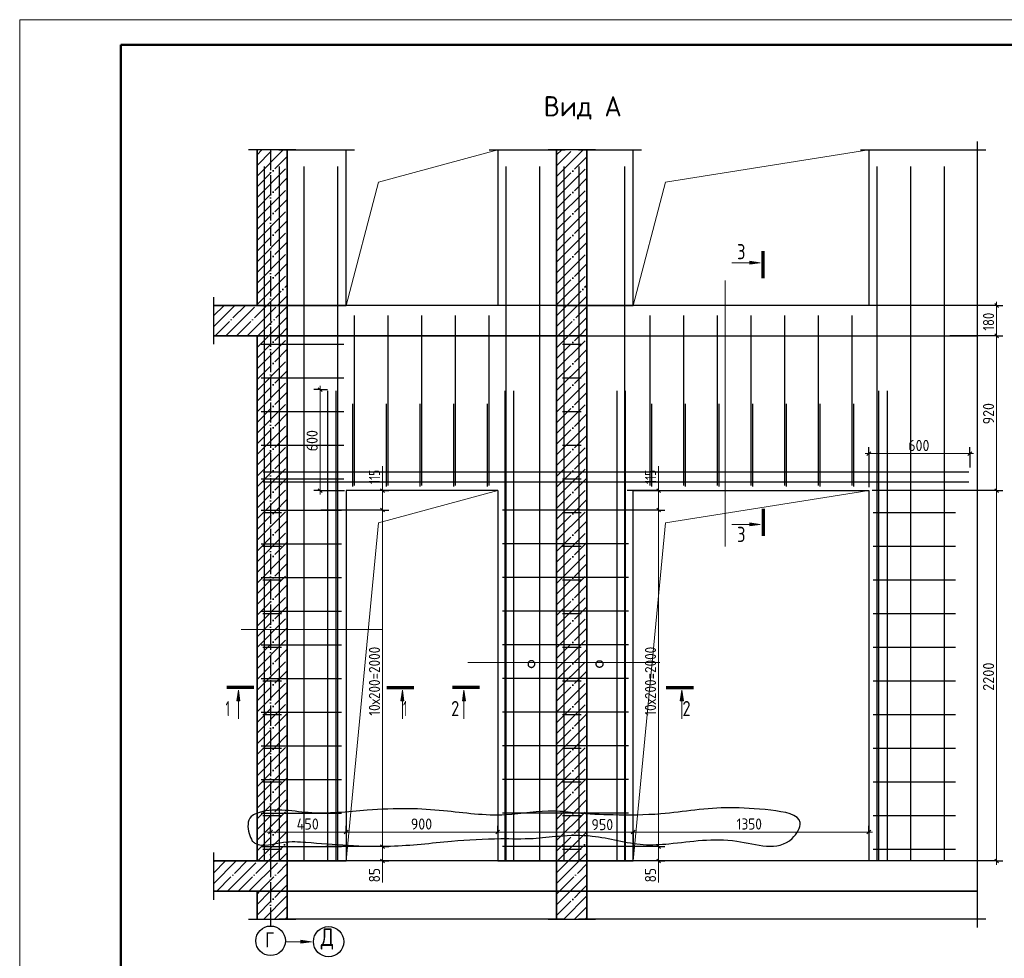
# Model space of a CAD drawing. Header units: millimetres. Extents: x -49773 to 2322955, y -3321 to 58485.
# Tile 221 of 256: x 919274 to 938772, y 38752 to 57340. Entities that reach past the tile are written whole.
import ezdxf

# ---------------------------------------------------------------- set-up
doc = ezdxf.new("R2010")
doc.units = ezdxf.units.MM
doc.linetypes.add('______11', pattern=[500, 400, -50, 0, -50])
doc.linetypes.add('______5', pattern=[1100, 800, -100, 100, -100])
for name, color, linetype, lineweight in [('Standard', 7, 'Continuous', 25), ('Арм.стержн. Арматура края', 96, 'Continuous', 35), ('Арм.стержн. вертикальными 1', 22, 'Continuous', 35), ('Арм.стержн. Доп. арматура', 180, 'Continuous', 35), ('Арм.стержн. Хомут', 240, 'Continuous', 35), ('Перекрытие_ общее', 7, 'Continuous', 35), ('Размерная линия_ общее', 7, 'Continuous', 13), ('Стена_ общее', 7, 'Continuous', 35), ('тонкая', 7, 'Continuous', 25)]:
    doc.layers.add(name, color=color, linetype=linetype, lineweight=lineweight)
doc.layers.add('Осевая линия_ общее', color=7, linetype='______5', lineweight=13, true_color=0xa0a0a0)
doc.styles.add('ISOCPEUR', font='txt')

msp = doc.modelspace()

# ---------------------------------------------------------------- hatches: boundary and pattern name
at = {"layer": 'Standard', "linetype": 'Continuous', "lineweight": 13, "transparency": 33554687}
for points in [[(933730.2, 52557.1), (933940.2, 52527.1), (933730.2, 52497.1)], [(933730.2, 47375.3), (933940.2, 47345.2), (933730.2, 47315.2)], [(923573.9, 43850.2), (923603.9, 44060.2), (923633.9, 43850.2)], [(926822.4, 43850.2), (926852.4, 44060.2), (926882.4, 43850.2)], [(928040.6, 43850.2), (928070.5, 44060.2), (928100.5, 43850.2)], [(932355.7, 43850.2), (932385.7, 44060.2), (932415.7, 43850.2)]]:
    msp.add_hatch(color=7, dxfattribs=at).paths.add_polyline_path(points, flags=16)
msp.add_hatch(color=7, dxfattribs=at).paths.add_polyline_path([(924841.2, 39051.5), (925051.2, 39081.5), (924841.2, 39111.5)])

# ---------------------------------------------------------------- linework, layer by layer
at = {"layer": 'Standard', "color": 7, "linetype": 'Continuous', "lineweight": 25, "transparency": 33554687}
for p, q in [((938237.5, 54927.4), (938237.5, 51513.1)), ((924739.8, 54760.7), (923806.4, 54760.7)), ((924406.4, 54760.7), (925906.4, 54760.7)), ((928573.1, 54760.7), (930073.1, 54760.7)), ((930673.1, 54760.7), (929739.8, 54760.7)), ((930339.8, 54760.7), (931589.8, 54760.7)), ((935923.1, 54760.7), (938404.2, 54760.7)), ((923112, 51846.4), (923112, 50913.1)), ((938237.5, 51846.4), (938237.5, 50913.1)), ((938237.5, 51246.4), (938237.5, 40513.1)), ((923112, 40846.4), (923112, 39913.1)), ((938237.5, 40846.4), (938237.5, 39913.1)), ((938237.5, 40246.4), (938237.5, 39362.3)), ((923806.4, 39529), (924739.8, 39529)), ((930073.1, 39529), (924406.4, 39529)), ((929739.8, 39529), (930673.1, 39529)), ((938404.2, 39529), (930339.8, 39529))]:
    msp.add_line(p, q, dxfattribs=at)
at = {"layer": 'Standard', "color": 253, "linetype": '______11', "lineweight": 35, "true_color": 0xababab, "transparency": 33554687}
for p, q in [((923973.1, 54454.4), (924279.4, 54760.7)), ((923973.1, 54030.2), (924573.1, 54630.2)), ((929906.4, 54448.1), (930219, 54760.7)), ((929906.4, 54023.8), (930506.4, 54623.8)), ((923973.1, 53605.9), (924573.1, 54205.9)), ((929906.4, 53599.5), (930506.4, 54199.5)), ((923973.1, 53181.6), (924573.1, 53781.6)), ((929906.4, 53175.3), (930506.4, 53775.3)), ((923973.1, 52757.4), (924573.1, 53357.4)), ((929906.4, 52751), (930506.4, 53351)), ((923973.1, 52333.1), (924573.1, 52933.1)), ((929906.4, 52326.7), (930506.4, 52926.7)), ((923973.1, 51908.9), (924573.1, 52508.9)), ((929906.4, 51902.5), (930506.4, 52502.5)), ((924168.2, 51679.7), (924573.1, 52084.6)), ((930107.9, 51679.7), (930506.4, 52078.2)), ((923973.1, 50636.1), (924416.8, 51079.7)), ((923973.1, 51060.3), (923992.5, 51079.7)), ((929906.4, 50629.7), (930356.5, 51079.7)), ((929906.4, 51054), (929932.2, 51079.7)), ((923973.1, 50211.8), (924573.1, 50811.8)), ((929906.4, 50205.4), (930506.4, 50805.4)), ((923973.1, 49787.5), (924573.1, 50387.5)), ((929906.4, 49781.2), (930506.4, 50381.2)), ((923973.1, 49363.3), (924573.1, 49963.3)), ((929906.4, 49356.9), (930506.4, 49956.9)), ((923973.1, 48939), (924573.1, 49539)), ((929906.4, 48932.6), (930506.4, 49532.6)), ((923973.1, 48514.7), (924573.1, 49114.7)), ((929906.4, 48508.4), (930506.4, 49108.4)), ((923973.1, 48090.5), (924573.1, 48690.5)), ((929906.4, 48084.1), (930506.4, 48684.1)), ((923973.1, 47666.2), (924573.1, 48266.2)), ((929906.4, 47659.8), (930506.4, 48259.8)), ((923973.1, 47241.9), (924573.1, 47841.9)), ((929906.4, 47235.6), (930506.4, 47835.6)), ((923973.1, 46817.7), (924573.1, 47417.7)), ((929906.4, 46811.3), (930506.4, 47411.3)), ((923973.1, 46393.4), (924573.1, 46993.4)), ((929906.4, 46387.1), (930506.4, 46987.1)), ((923973.1, 45969.2), (924573.1, 46569.2)), ((929906.4, 45962.8), (930506.4, 46562.8)), ((923973.1, 45544.9), (924573.1, 46144.9)), ((929906.4, 45538.5), (930506.4, 46138.5)), ((923973.1, 45120.6), (924573.1, 45720.6)), ((929906.4, 45114.3), (930506.4, 45714.3)), ((923973.1, 44696.4), (924573.1, 45296.4)), ((929906.4, 44690), (930506.4, 45290)), ((923973.1, 44272.1), (924573.1, 44872.1)), ((929906.4, 44265.7), (930506.4, 44865.7)), ((923973.1, 43847.8), (924573.1, 44447.8)), ((929906.4, 43841.5), (930506.4, 44441.5)), ((923973.1, 43423.6), (924573.1, 44023.6)), ((929906.4, 43417.2), (930506.4, 44017.2)), ((923973.1, 42999.3), (924573.1, 43599.3)), ((929906.4, 42992.9), (930506.4, 43592.9)), ((923973.1, 42575), (924573.1, 43175)), ((929906.4, 42568.7), (930506.4, 43168.7)), ((923973.1, 42150.8), (924573.1, 42750.8)), ((929906.4, 42144.4), (930506.4, 42744.4)), ((923973.1, 41726.5), (924573.1, 42326.5)), ((929906.4, 41720.2), (930506.4, 42320.1)), ((923973.1, 41302.2), (924573.1, 41902.3)), ((929906.4, 41295.9), (930506.4, 41895.9)), ((923973.1, 40878), (924573.1, 41478)), ((929906.4, 40871.6), (930506.4, 41471.6)), ((924199.1, 40679.7), (924573.1, 41053.7)), ((930138.8, 40679.7), (930506.4, 41047.4)), ((923973.1, 40029.5), (924023.4, 40079.7)), ((923973.1, 39605.2), (924447.6, 40079.7)), ((929906.4, 40023.1), (929963.1, 40079.7)), ((929906.4, 39598.8), (930387.3, 40079.7)), ((924321.2, 39529), (924573.1, 39780.9)), ((930260.9, 39529), (930506.4, 39774.6))]:
    msp.add_line(p, q, dxfattribs=at)
at = {"layer": 'Standard', "color": 253, "linetype": '______5', "lineweight": 35, "true_color": 0xababab, "transparency": 33554687}
for p, q in [((923973.1, 54242.3), (924491.5, 54760.7)), ((923973.1, 54666.6), (924067.2, 54760.7)), ((929906.4, 54235.9), (930431.2, 54760.7)), ((929906.4, 54660.2), (930006.9, 54760.7)), ((923973.1, 53818), (924573.1, 54418)), ((929906.4, 53811.7), (930506.4, 54411.7)), ((923973.1, 53393.8), (924573.1, 53993.8)), ((929906.4, 53387.4), (930506.4, 53987.4)), ((923973.1, 52969.5), (924573.1, 53569.5)), ((929906.4, 52963.1), (930506.4, 53563.1)), ((923973.1, 52545.2), (924573.1, 53145.3)), ((929906.4, 52538.9), (930506.4, 53138.9)), ((923973.1, 52121), (924573.1, 52721)), ((929906.4, 52114.6), (930506.4, 52714.6)), ((923973.1, 51696.7), (924573.1, 52296.7)), ((929906.4, 51690.3), (930506.4, 52290.3)), ((924380.4, 51679.7), (924573.1, 51872.5)), ((930320.1, 51679.7), (930506.4, 51866.1)), ((923973.1, 50848.2), (924204.6, 51079.7)), ((923973.1, 50423.9), (924573.1, 51023.9)), ((929906.4, 50841.8), (930144.3, 51079.7)), ((929906.4, 50417.6), (930506.4, 51017.6)), ((923973.1, 49999.7), (924573.1, 50599.7)), ((929906.4, 49993.3), (930506.4, 50593.3)), ((923973.1, 49575.4), (924573.1, 50175.4)), ((929906.4, 49569), (930506.4, 50169)), ((923973.1, 49151.1), (924573.1, 49751.1)), ((929906.4, 49144.8), (930506.4, 49744.8)), ((923973.1, 48726.9), (924573.1, 49326.9)), ((929906.4, 48720.5), (930506.4, 49320.5)), ((923973.1, 48302.6), (924573.1, 48902.6)), ((929906.4, 48296.2), (930506.4, 48896.2)), ((923973.1, 47878.3), (924573.1, 48478.3)), ((929906.4, 47872), (930506.4, 48472)), ((923973.1, 47454.1), (924573.1, 48054.1)), ((929906.4, 47447.7), (930506.4, 48047.7)), ((923973.1, 47029.8), (924573.1, 47629.8)), ((929906.4, 47023.5), (930506.4, 47623.5)), ((923973.1, 46605.5), (924573.1, 47205.6)), ((929906.4, 46599.2), (930506.4, 47199.2)), ((923973.1, 46181.3), (924573.1, 46781.3)), ((929906.4, 46174.9), (930506.4, 46774.9)), ((923973.1, 45757), (924573.1, 46357)), ((929906.4, 45750.7), (930506.4, 46350.7)), ((923973.1, 45332.8), (924573.1, 45932.8)), ((929906.4, 45326.4), (930506.4, 45926.4)), ((923973.1, 44908.5), (924573.1, 45508.5)), ((929906.4, 44902.1), (930506.4, 45502.1)), ((923973.1, 44484.2), (924573.1, 45084.2)), ((929906.4, 44477.9), (930506.4, 45077.9)), ((923973.1, 44060), (924573.1, 44660)), ((929906.4, 44053.6), (930506.4, 44653.6)), ((923973.1, 43635.7), (924573.1, 44235.7)), ((929906.4, 43629.3), (930506.4, 44229.3)), ((923973.1, 43211.4), (924573.1, 43811.4)), ((929906.4, 43205.1), (930506.4, 43805.1)), ((923973.1, 42787.2), (924573.1, 43387.2)), ((929906.4, 42780.8), (930506.4, 43380.8)), ((923973.1, 42362.9), (924573.1, 42962.9)), ((929906.4, 42356.5), (930506.4, 42956.5)), ((923973.1, 41938.6), (924573.1, 42538.6)), ((929906.4, 41932.3), (930506.4, 42532.3)), ((923973.1, 41514.4), (924573.1, 42114.4)), ((929906.4, 41508), (930506.4, 42108)), ((923973.1, 41090.1), (924573.1, 41690.1)), ((929906.4, 41083.7), (930506.4, 41683.7)), ((923987, 40679.7), (924573.1, 41265.9)), ((929926.7, 40679.7), (930506.4, 41259.5)), ((924411.2, 40679.7), (924573.1, 40841.6)), ((930350.9, 40679.7), (930506.4, 40835.2)), ((923973.1, 39817.3), (924235.5, 40079.7)), ((924109, 39529), (924573.1, 39993.1)), ((929906.4, 39811), (930175.2, 40079.7)), ((930048.7, 39529), (930506.4, 39986.7)), ((924533.3, 39529), (924573.1, 39568.8)), ((930473, 39529), (930506.4, 39562.4))]:
    msp.add_line(p, q, dxfattribs=at)
at = {"layer": 'Standard', "color": 7, "linetype": 'Continuous', "lineweight": 35, "transparency": 33554687}
for p, q in [((923973.1, 54760.7), (923973.1, 51679.7)), ((924573.1, 51679.7), (924573.1, 54760.7)), ((929906.4, 54760.7), (929906.4, 51679.7)), ((930506.4, 51679.7), (930506.4, 54760.7)), ((923973.1, 51679.7), (923112, 51679.7)), ((924573.1, 51079.7), (924573.1, 51679.7)), ((929906.4, 51679.7), (929906.4, 51079.7)), ((930506.4, 51079.7), (930506.4, 51679.7)), ((923112, 51079.7), (923973.1, 51079.7)), ((923973.1, 51079.7), (923973.1, 40679.7)), ((924573.1, 40679.7), (924573.1, 51079.7)), ((929906.4, 51079.7), (929906.4, 40679.7)), ((930506.4, 40679.7), (930506.4, 51079.7)), ((923973.1, 40679.7), (923112, 40679.7)), ((924573.1, 40079.7), (924573.1, 40679.7)), ((929906.4, 40679.7), (929906.4, 40079.7)), ((930506.4, 40079.7), (930506.4, 40679.7)), ((923112, 40079.7), (923973.1, 40079.7)), ((923973.1, 40079.7), (923973.1, 39529)), ((924573.1, 39529), (924573.1, 40079.7)), ((929906.4, 40079.7), (929906.4, 39529)), ((930506.4, 39529), (930506.4, 40079.7))]:
    msp.add_line(p, q, dxfattribs=at)
at = {"layer": 'Standard', "color": 7, "linetype": 'Continuous', "lineweight": 70, "transparency": 33554687}
for p, q in [((933993.5, 52219.5), (933993.5, 52755.5)), ((933993.5, 47652.8), (933993.5, 47116.8)), ((923911.5, 44113.5), (923375.5, 44113.5)), ((926544.8, 44113.5), (927080.8, 44113.5)), ((928378.1, 44113.5), (927842.1, 44113.5)), ((932078.1, 44113.5), (932614.1, 44113.5))]:
    msp.add_line(p, q, dxfattribs=at)
at = {"layer": 'Standard', "color": 7, "linetype": 'Continuous', "lineweight": 13, "transparency": 33554687}
for p, q in [((933940.2, 52527.1), (933374.9, 52527.1)), ((933730.2, 52527.1), (933715.2, 52527.1)), ((933730.2, 52497.1), (933730.2, 52557.1)), ((933730.2, 52557.1), (933940.2, 52527.1)), ((933940.2, 52527.1), (933730.2, 52497.1)), ((933940.2, 52527.1), (933940.2, 52527.1)), ((933940.2, 52527.1), (933940.2, 52527.1)), ((933940.2, 52527.1), (933940.2, 52527.1)), ((933940.2, 47345.2), (933374.9, 47345.2)), ((933730.2, 47345.2), (933715.2, 47345.2)), ((933730.2, 47315.2), (933730.2, 47375.3)), ((933730.2, 47375.3), (933940.2, 47345.2)), ((933940.2, 47345.2), (933730.2, 47315.2)), ((933940.2, 47345.2), (933940.2, 47345.2)), ((933940.2, 47345.2), (933940.2, 47345.2)), ((933940.2, 47345.2), (933940.2, 47345.2)), ((923573.9, 43850.2), (923603.9, 44060.2)), ((923603.9, 44060.2), (923603.9, 43494.8)), ((923603.9, 44060.2), (923603.9, 44060.2)), ((923603.9, 44060.2), (923603.9, 44060.2)), ((923603.9, 44060.2), (923603.9, 44060.2)), ((923603.9, 44060.2), (923633.9, 43850.2)), ((926822.4, 43850.2), (926852.4, 44060.2)), ((926852.4, 44060.2), (926852.4, 43494.8)), ((926852.4, 44060.2), (926852.4, 44060.2)), ((926852.4, 44060.2), (926852.4, 44060.2)), ((926852.4, 44060.2), (926852.4, 44060.2)), ((926852.4, 44060.2), (926882.4, 43850.2)), ((928040.6, 43850.2), (928070.5, 44060.2)), ((928070.5, 44060.2), (928070.5, 43494.8)), ((928070.5, 44060.2), (928070.5, 44060.2)), ((928070.5, 44060.2), (928070.5, 44060.2)), ((928070.5, 44060.2), (928070.5, 44060.2)), ((928070.5, 44060.2), (928100.5, 43850.2)), ((932355.7, 43850.2), (932385.7, 44060.2)), ((932385.7, 44060.2), (932385.7, 43494.8)), ((932385.7, 44060.2), (932385.7, 44060.2)), ((932385.7, 44060.2), (932385.7, 44060.2)), ((932385.7, 44060.2), (932385.7, 44060.2)), ((932385.7, 44060.2), (932415.7, 43850.2)), ((923633.9, 43850.2), (923573.9, 43850.2)), ((923603.9, 43850.2), (923603.9, 43835.2)), ((926882.4, 43850.2), (926822.4, 43850.2)), ((926852.4, 43850.2), (926852.4, 43835.2)), ((928100.5, 43850.2), (928040.6, 43850.2)), ((928070.5, 43850.2), (928070.5, 43835.2)), ((932415.7, 43850.2), (932355.7, 43850.2)), ((932385.7, 43850.2), (932385.7, 43835.2)), ((924551.2, 39081.5), (925051.2, 39081.5)), ((924841.2, 39081.5), (924826.2, 39081.5)), ((925051.2, 39081.5), (924841.2, 39111.5)), ((924841.2, 39111.5), (924841.2, 39051.5)), ((924841.2, 39051.5), (925051.2, 39081.5)), ((925051.2, 39081.5), (925051.2, 39081.5)), ((925051.2, 39081.5), (925051.2, 39081.5)), ((925051.2, 39081.5), (925051.2, 39081.5))]:
    msp.add_line(p, q, dxfattribs=at)
at = {"layer": 'Standard', "color": 52, "linetype": 'Continuous', "lineweight": 13, "transparency": 33554687}
for p, q in [((933244.5, 52171.8), (933244.5, 46905.1)), ((923662, 45260.7), (926462, 45260.7)), ((928149.1, 44608.4), (931949.1, 44608.4))]:
    msp.add_line(p, q, dxfattribs=at)
at = {"layer": 'Standard', "color": 253, "linetype": '______11', "lineweight": 13, "true_color": 0xababab, "transparency": 33554687}
for p, q in [((923112, 51472), (923319.7, 51679.7)), ((923144, 51079.7), (923744, 51679.7)), ((923568.2, 51079.7), (924168.2, 51679.7)), ((929906.4, 51478.2), (930107.9, 51679.7)), ((923992.5, 51079.7), (924573.1, 51660.3)), ((929932.2, 51079.7), (930506.4, 51654)), ((924416.8, 51079.7), (924573.1, 51236.1)), ((930356.5, 51079.7), (930506.4, 51229.7)), ((923112, 40441.2), (923350.6, 40679.7)), ((923174.8, 40079.7), (923774.8, 40679.7)), ((923599.1, 40079.7), (924199.1, 40679.7)), ((924023.4, 40079.7), (924573.1, 40629.5)), ((929906.4, 40447.4), (930138.8, 40679.7)), ((929963.1, 40079.7), (930506.4, 40623.1)), ((924447.6, 40079.7), (924573.1, 40205.2)), ((930387.3, 40079.7), (930506.4, 40198.8))]:
    msp.add_line(p, q, dxfattribs=at)
at = {"layer": 'Standard', "color": 253, "linetype": '______5', "lineweight": 13, "true_color": 0xababab, "transparency": 33554687}
for p, q in [((923112, 51259.9), (923531.8, 51679.7)), ((923356.1, 51079.7), (923956.1, 51679.7)), ((923780.4, 51079.7), (924380.4, 51679.7)), ((929906.4, 51266.1), (930320.1, 51679.7)), ((924204.6, 51079.7), (924573.1, 51448.2)), ((930144.3, 51079.7), (930506.4, 51441.8)), ((923112, 40653.3), (923138.4, 40679.7)), ((923112, 40229), (923562.7, 40679.7)), ((923387, 40079.7), (923987, 40679.7)), ((923811.2, 40079.7), (924411.2, 40679.7)), ((929906.4, 40659.5), (929926.7, 40679.7)), ((929906.4, 40235.2), (930350.9, 40679.7)), ((924235.5, 40079.7), (924573.1, 40417.3)), ((930175.2, 40079.7), (930506.4, 40411))]:
    msp.add_line(p, q, dxfattribs=at)
at = {"layer": 'Standard', "color": 7, "linetype": 'Continuous', "lineweight": 13, "transparency": 33554687}
msp.add_lwpolyline([(919273.5, -2060.4), (961273.5, -2060.4), (961273.5, 57339.6), (919273.5, 57339.6), (919273.5, -2060.4)], close=True, dxfattribs=at)
at = {"layer": 'Standard', "color": 7, "linetype": 'Continuous', "lineweight": 50, "transparency": 33554687}
msp.add_lwpolyline([(921273.5, 56839.6), (960773.5, 56839.6), (960773.5, -1560.4), (921273.5, -1560.4), (921273.5, 56839.6)], close=True, dxfattribs=at)
at = {"layer": 'Standard', "color": 7, "linetype": 'Continuous', "lineweight": 13, "transparency": 33554687}
for points in [[(925739.8, 51679.7), (926376.1, 54124.3), (928739.8, 54760.7)], [(931423.1, 51679.7), (932059.5, 54124.3), (936089.8, 54760.7)], [(925739.8, 40679.7), (926376.1, 47376.7), (928739.8, 48013.1)], [(931423.1, 40679.7), (932059.5, 47376.7), (936089.8, 48013.1)]]:
    msp.add_lwpolyline(points, dxfattribs=at)
at = {"layer": 'Standard', "color": 7, "linetype": 'Continuous', "lineweight": 25, "transparency": 33554687}
msp.add_circle((925391.1, 39081.5), 300, dxfattribs=at)
at = {"layer": 'Арм.стержн. Арматура края', "color": 4, "linetype": 'Continuous', "lineweight": 25, "transparency": 33554687}
for p, q in [((924056.4, 50913.1), (925689.8, 50913.1)), ((924089.8, 50913.1), (924456.4, 50913.1)), ((930023.1, 50913.1), (930389.8, 50913.1)), ((924056.4, 50246.4), (925689.8, 50246.4)), ((924089.8, 50246.4), (924456.4, 50246.4)), ((930023.1, 50246.4), (930389.8, 50246.4)), ((925873.1, 48096.4), (925873.1, 49729.7)), ((926539.8, 48096.4), (926539.8, 49729.7)), ((927206.4, 48096.4), (927206.4, 49729.7)), ((927873.1, 48096.4), (927873.1, 49729.7)), ((928539.8, 48096.4), (928539.8, 49729.7)), ((931789.8, 48096.4), (931789.8, 49729.7)), ((932456.4, 48096.4), (932456.4, 49729.7)), ((933123.1, 48096.4), (933123.1, 49729.7)), ((933789.8, 48096.4), (933789.8, 49729.7)), ((934456.4, 48096.4), (934456.4, 49729.7)), ((935123.1, 48096.4), (935123.1, 49729.7)), ((935789.8, 48096.4), (935789.8, 49729.7)), ((924056.4, 49579.7), (925689.8, 49579.7)), ((924089.8, 49579.7), (924456.4, 49579.7)), ((930023.1, 49579.7), (930389.8, 49579.7)), ((924056.4, 48913.1), (925689.8, 48913.1)), ((924089.8, 48913.1), (924456.4, 48913.1)), ((930023.1, 48913.1), (930389.8, 48913.1)), ((924056.4, 48246.4), (925689.8, 48246.4)), ((924089.8, 48246.4), (924456.4, 48246.4)), ((930023.1, 48246.4), (930389.8, 48246.4)), ((924089.8, 47579.7), (924456.4, 47579.7)), ((930023.1, 47579.7), (930389.8, 47579.7)), ((936173.1, 47579.7), (937806.4, 47579.7)), ((924089.8, 46913.1), (924456.4, 46913.1)), ((930023.1, 46913.1), (930389.8, 46913.1)), ((936173.1, 46913.1), (937806.4, 46913.1)), ((924089.8, 46246.4), (924456.4, 46246.4)), ((930023.1, 46246.4), (930389.8, 46246.4)), ((936173.1, 46246.4), (937806.4, 46246.4)), ((924089.8, 45579.7), (924456.4, 45579.7)), ((930023.1, 45579.7), (930389.8, 45579.7)), ((936173.1, 45579.7), (937806.4, 45579.7)), ((924089.8, 44913.1), (924456.4, 44913.1)), ((930023.1, 44913.1), (930389.8, 44913.1)), ((936173.1, 44913.1), (937806.4, 44913.1)), ((924089.8, 44246.4), (924456.4, 44246.4)), ((930023.1, 44246.4), (930389.8, 44246.4)), ((936173.1, 44246.4), (937806.4, 44246.4)), ((924089.8, 43579.7), (924456.4, 43579.7)), ((930023.1, 43579.7), (930389.8, 43579.7)), ((936173.1, 43579.7), (937806.4, 43579.7)), ((924089.8, 42913.1), (924456.4, 42913.1)), ((930023.1, 42913.1), (930389.8, 42913.1)), ((936173.1, 42913.1), (937806.4, 42913.1)), ((924089.8, 42246.4), (924456.4, 42246.4)), ((930023.1, 42246.4), (930389.8, 42246.4)), ((936173.1, 42246.4), (937806.4, 42246.4)), ((924089.8, 41579.7), (924456.4, 41579.7)), ((930023.1, 41579.7), (930389.8, 41579.7)), ((936173.1, 41579.7), (937806.4, 41579.7)), ((924089.8, 40913.1), (924456.4, 40913.1)), ((930023.1, 40913.1), (930389.8, 40913.1)), ((936173.1, 40913.1), (937806.4, 40913.1))]:
    msp.add_line(p, q, dxfattribs=at)
at = {"layer": 'Арм.стержн. вертикальными 1', "color": 4, "linetype": 'Continuous', "lineweight": 25, "transparency": 33554687}
for p, q in [((924123, 40696.4), (924123, 54429.7)), ((924123, 40696.4), (924123, 54429.7)), ((924123, 40696.4), (924123, 54429.7)), ((924421.4, 40696.4), (924421.4, 54429.7)), ((924421.4, 40696.4), (924421.4, 54429.7)), ((924421.4, 40696.4), (924421.4, 54429.7)), ((924906.4, 40696.4), (924906.4, 54429.7)), ((924906.4, 40696.4), (924906.4, 54429.7)), ((925573.1, 40696.4), (925573.1, 54429.7)), ((925573.1, 40696.4), (925573.1, 54429.7)), ((928906.4, 40696.4), (928906.4, 54429.7)), ((928906.4, 40696.4), (928906.4, 54429.7)), ((929573, 40696.4), (929573, 54429.7)), ((929573, 40696.4), (929573, 54429.7)), ((930056.3, 40696.4), (930056.3, 54429.7)), ((930056.3, 40696.4), (930056.3, 54429.7)), ((930056.3, 40696.4), (930056.3, 54429.7)), ((930354.8, 40696.4), (930354.8, 54429.7)), ((930354.8, 40696.4), (930354.8, 54429.7)), ((930354.8, 40696.4), (930354.8, 54429.7)), ((931256.4, 40696.4), (931256.4, 54429.7)), ((931256.4, 40696.4), (931256.4, 54429.7)), ((936256.4, 40696.4), (936256.4, 54429.7)), ((936256.4, 40696.4), (936256.4, 54429.7)), ((936923.1, 40696.4), (936923.1, 54429.7)), ((936923.1, 40696.4), (936923.1, 54429.7)), ((937589.8, 40696.4), (937589.8, 54429.7)), ((937589.8, 40696.4), (937589.8, 54429.7)), ((925906.4, 48113.1), (925906.4, 51479.7)), ((926573.1, 48113.1), (926573.1, 51479.7)), ((927239.8, 48113.1), (927239.8, 51479.7)), ((927906.4, 48113.1), (927906.4, 51479.7)), ((928573.1, 48113.1), (928573.1, 51479.7)), ((931756.4, 48113.1), (931756.4, 51479.7)), ((932423.1, 48113.1), (932423.1, 51479.7)), ((933089.8, 48113.1), (933089.8, 51479.7)), ((933756.4, 48113.1), (933756.4, 51479.7)), ((934423.1, 48113.1), (934423.1, 51479.7)), ((935089.8, 48113.1), (935089.8, 51479.7)), ((935756.4, 48113.1), (935756.4, 51479.7)), ((925906.4, 48113.1), (925906.4, 51213.1)), ((926573.1, 48113.1), (926573.1, 51213.1)), ((927239.8, 48113.1), (927239.8, 51213.1)), ((927906.4, 48113.1), (927906.4, 51213.1)), ((928573.1, 48113.1), (928573.1, 51213.1)), ((931756.4, 48113.1), (931756.4, 51213.1)), ((932423.1, 48113.1), (932423.1, 51213.1)), ((933089.8, 48113.1), (933089.8, 51213.1)), ((933756.4, 48113.1), (933756.4, 51213.1)), ((934423.1, 48113.1), (934423.1, 51213.1)), ((935089.8, 48113.1), (935089.8, 51213.1)), ((935756.4, 48113.1), (935756.4, 51213.1))]:
    msp.add_line(p, q, dxfattribs=at)
at = {"layer": 'Арм.стержн. Доп. арматура', "color": 211, "linetype": 'Continuous', "lineweight": 25, "true_color": 0xff54ff, "transparency": 33554687}
for p, q in [((925373.1, 40703.1), (925373.1, 49989.7)), ((925373.1, 40703.1), (925373.1, 49989.7)), ((925539.8, 40703.1), (925539.8, 49989.7)), ((925539.8, 40703.1), (925539.8, 49989.7)), ((928889.8, 40703.1), (928889.8, 49989.7)), ((928889.8, 40703.1), (928889.8, 49989.7)), ((929056.4, 40703.1), (929056.4, 49989.7)), ((929056.4, 40703.1), (929056.4, 49989.7)), ((931106.4, 40703.1), (931106.4, 49989.7)), ((931106.4, 40703.1), (931106.4, 49989.7)), ((931273.1, 40703.1), (931273.1, 49989.7)), ((931273.1, 40703.1), (931273.1, 49989.7)), ((936289.8, 40703.1), (936289.8, 49989.7)), ((936289.8, 40703.1), (936289.8, 49989.7)), ((936456.4, 40703.1), (936456.4, 49989.7)), ((936456.4, 40703.1), (936456.4, 49989.7)), ((938066.4, 48379.7), (924096.4, 48379.7)), ((938066.4, 48379.7), (924096.4, 48379.7)), ((938066.4, 48179.7), (924096.4, 48179.7)), ((938066.4, 48179.7), (924096.4, 48179.7))]:
    msp.add_line(p, q, dxfattribs=at)
at = {"layer": 'Арм.стержн. Хомут', "color": 40, "linetype": 'Continuous', "lineweight": 25, "transparency": 33554687}
for p, q in [((924053, 47629.7), (925646.4, 47629.7)), ((931329.8, 47629.7), (928833.1, 47629.7)), ((924053, 46963.1), (925646.4, 46963.1)), ((931329.8, 46963.1), (928833.1, 46963.1)), ((924053, 46296.4), (925646.4, 46296.4)), ((931329.8, 46296.4), (928833.1, 46296.4)), ((924053, 45629.7), (925646.4, 45629.7)), ((931329.8, 45629.7), (928833.1, 45629.7)), ((924053, 44963.1), (925646.4, 44963.1)), ((931329.8, 44963.1), (928833.1, 44963.1)), ((924053, 44296.4), (925646.4, 44296.4)), ((931329.8, 44296.4), (928833.1, 44296.4)), ((924053, 43629.7), (925646.4, 43629.7)), ((931329.8, 43629.7), (928833.1, 43629.7)), ((924053, 42963.1), (925646.4, 42963.1)), ((931329.8, 42963.1), (928833.1, 42963.1)), ((924053, 42296.4), (925646.4, 42296.4)), ((931329.8, 42296.4), (928833.1, 42296.4)), ((924053, 41629.7), (925646.4, 41629.7)), ((931329.8, 41629.7), (928833.1, 41629.7)), ((924053, 40963.1), (925646.4, 40963.1)), ((931329.8, 40963.1), (928833.1, 40963.1))]:
    msp.add_line(p, q, dxfattribs=at)
at = {"layer": 'Осевая линия_ общее', "color": 253, "linetype": '______11', "lineweight": -3, "true_color": 0xa0a0a0, "transparency": 33554687}
msp.add_line((924239.8, 54760.7), (924239.8, 39394.4), dxfattribs=at)
at = {"layer": 'Осевая линия_ общее', "color": 7, "linetype": 'Continuous', "lineweight": 25, "transparency": 33554687}
msp.add_circle((924242.2, 39099), 292.4, dxfattribs=at)
at = {"layer": 'Перекрытие_ общее', "color": 7, "linetype": 'Continuous', "lineweight": 13, "transparency": 33554687}
for p, q in [((924573.1, 51679.7), (923973.1, 51679.7)), ((930506.4, 51679.7), (929906.4, 51679.7)), ((923973.1, 51079.7), (924573.1, 51079.7)), ((929906.4, 51079.7), (930506.4, 51079.7)), ((924573.1, 40679.7), (923973.1, 40679.7)), ((930506.4, 40679.7), (929906.4, 40679.7)), ((923973.1, 40079.7), (924573.1, 40079.7)), ((929906.4, 40079.7), (930506.4, 40079.7))]:
    msp.add_line(p, q, dxfattribs=at)
at = {"layer": 'Перекрытие_ общее', "color": 7, "linetype": 'Continuous', "lineweight": 25, "transparency": 33554687}
for p, q in [((925739.8, 51679.7), (924573.1, 51679.7)), ((928739.8, 51679.7), (925739.8, 51679.7)), ((929906.4, 51679.7), (928739.8, 51679.7)), ((931423.1, 51679.7), (930506.4, 51679.7)), ((936089.8, 51679.7), (931423.1, 51679.7)), ((938237.5, 51679.7), (936089.8, 51679.7)), ((924573.1, 51079.7), (929906.4, 51079.7)), ((930506.4, 51079.7), (938237.5, 51079.7)), ((925739.8, 40679.7), (924573.1, 40679.7)), ((928739.8, 40679.7), (925739.8, 40679.7)), ((929906.4, 40679.7), (928739.8, 40679.7)), ((931423.1, 40679.7), (930506.4, 40679.7)), ((936089.8, 40679.7), (931423.1, 40679.7)), ((938237.5, 40679.7), (936089.8, 40679.7)), ((924573.1, 40079.7), (929906.4, 40079.7)), ((930506.4, 40079.7), (938237.5, 40079.7))]:
    msp.add_line(p, q, dxfattribs=at)
at = {"layer": 'Размерная линия_ общее', "color": 253, "linetype": 'Continuous', "lineweight": -3, "true_color": 0xa0a0a0, "transparency": 33554687}
for p, q in [((938619.6, 51679.7), (937706.7, 51679.7)), ((938619.6, 51679.7), (938494.6, 51679.7)), ((938619.6, 51679.7), (938744.6, 51679.7)), ((938619.6, 51079.7), (938494.6, 51079.7)), ((938619.6, 51079.7), (938744.6, 51079.7)), ((925224.2, 50013.1), (925099.2, 50013.1)), ((925224.2, 50013.1), (925349.2, 50013.1)), ((925224.2, 50013.1), (925366.4, 50013.1)), ((936089.8, 48747.6), (936089.8, 48872.5)), ((936089.8, 48747.6), (936089.8, 48622.6)), ((936089.8, 48747.6), (936089.8, 48079.7)), ((938089.8, 48747.6), (938089.8, 48872.5)), ((938089.8, 48747.6), (938089.8, 48622.6)), ((938089.8, 48747.6), (938089.8, 48469.7)), ((925224.2, 48013.1), (925099.2, 48013.1)), ((925224.2, 48013.1), (925349.2, 48013.1)), ((925224.2, 48013.1), (925706.4, 48013.1)), ((926458.8, 48013.1), (926333.8, 48013.1)), ((926458.8, 48013.1), (926583.8, 48013.1)), ((931925.5, 48013.1), (931800.4, 48013.1)), ((931925.5, 48013.1), (932050.4, 48013.1)), ((938619.6, 48013.1), (938494.6, 48013.1)), ((938619.6, 48013.1), (938744.6, 48013.1)), ((926458.8, 47629.7), (926333.8, 47629.7)), ((926458.8, 47629.7), (926583.8, 47629.7)), ((931925.5, 47629.7), (931800.4, 47629.7)), ((931925.5, 47629.7), (932050.4, 47629.7)), ((924239.8, 41251.7), (924239.8, 41376.7)), ((925739.8, 41251.7), (925739.8, 41376.7)), ((928739.8, 41251.7), (928739.8, 41376.7)), ((931423.1, 41251.7), (931423.1, 41376.7)), ((936089.8, 41251.7), (936089.8, 41376.7)), ((924239.8, 41251.7), (924239.8, 41126.7)), ((924239.8, 41251.7), (924239.8, 40746.4)), ((925739.8, 41251.7), (925739.8, 41126.7)), ((925739.8, 41251.7), (925739.8, 40746.4)), ((928739.8, 41251.7), (928739.8, 41126.7)), ((928739.8, 41251.7), (928739.8, 40746.4)), ((931423.1, 41251.7), (931423.1, 41126.7)), ((931423.1, 41251.7), (931423.1, 40746.4)), ((936089.8, 41251.7), (936089.8, 41126.7)), ((936089.8, 41251.7), (936089.8, 40746.4)), ((926458.8, 40963.1), (926333.8, 40963.1)), ((926458.8, 40963.1), (926583.8, 40963.1)), ((931925.5, 40963.1), (931800.4, 40963.1)), ((931925.5, 40963.1), (932050.4, 40963.1)), ((926458.8, 40679.7), (926333.8, 40679.7)), ((926458.8, 40679.7), (926583.8, 40679.7)), ((931925.5, 40679.7), (931800.4, 40679.7)), ((931925.5, 40679.7), (932050.4, 40679.7)), ((938619.6, 40679.7), (937788.6, 40679.7)), ((938619.6, 40679.7), (938494.6, 40679.7)), ((938619.6, 40679.7), (938744.6, 40679.7))]:
    msp.add_line(p, q, dxfattribs=at)
at = {"layer": 'Размерная линия_ общее', "color": 7, "linetype": 'Continuous', "lineweight": 25, "transparency": 33554687}
for p, q in [((938657.1, 51642.2), (938582.1, 51717.2)), ((938657.1, 51042.2), (938582.1, 51117.2)), ((925261.7, 49975.6), (925186.7, 50050.6)), ((936052.3, 48710.1), (936127.3, 48785.1)), ((938052.3, 48710.1), (938127.3, 48785.1)), ((925261.7, 47975.6), (925186.7, 48050.6)), ((926496.3, 47975.6), (926421.3, 48050.6)), ((931963, 47975.6), (931887.9, 48050.6)), ((938657.1, 47975.6), (938582.1, 48050.6)), ((926496.3, 47592.2), (926421.3, 47667.2)), ((931963, 47592.2), (931887.9, 47667.2)), ((924202.3, 41214.2), (924277.3, 41289.2)), ((925702.3, 41214.2), (925777.3, 41289.2)), ((928702.3, 41214.2), (928777.3, 41289.2)), ((931385.6, 41214.2), (931460.6, 41289.2)), ((936052.3, 41214.2), (936127.3, 41289.2)), ((926496.3, 40925.6), (926421.3, 41000.6)), ((931963, 40925.6), (931887.9, 41000.6)), ((926496.3, 40642.2), (926421.3, 40717.2)), ((931963, 40642.2), (931887.9, 40717.2)), ((938657.1, 40642.2), (938582.1, 40717.2))]:
    msp.add_line(p, q, dxfattribs=at)
at = {"layer": 'Размерная линия_ общее', "color": 7, "linetype": 'Continuous', "lineweight": 13, "transparency": 33554687}
for p, q in [((938619.6, 51679.7), (938619.6, 51754.7)), ((938619.6, 51079.7), (938619.6, 51679.7)), ((938619.6, 48013.1), (938619.6, 51079.7)), ((925224.2, 50013.1), (925224.2, 50088.1)), ((936089.8, 48747.6), (936014.8, 48747.6)), ((936089.8, 48747.6), (938089.8, 48747.6)), ((938089.8, 48747.6), (938164.8, 48747.6)), ((926458.4, 48144.9), (926458.4, 48496.9)), ((931925, 48144.9), (931925, 48496.9)), ((925224.2, 48013.1), (925224.2, 47938.1)), ((926458.8, 47821.4), (926458.4, 48144.9)), ((926458.8, 48013.1), (926458.8, 48088.1)), ((926458.8, 47629.7), (926458.8, 48013.1)), ((931925.5, 47821.4), (931925, 48144.9)), ((931925.5, 48013.1), (931925.5, 48088.1)), ((931925.5, 47629.7), (931925.5, 48013.1)), ((926458.8, 40963.1), (926458.8, 47629.7)), ((931925.5, 40963.1), (931925.5, 47629.7)), ((924239.8, 41251.7), (924164.8, 41251.7)), ((924239.8, 41251.7), (925739.8, 41251.7)), ((925739.8, 41251.7), (928739.8, 41251.7)), ((928739.8, 41251.7), (931423.1, 41251.7)), ((931423.1, 41251.7), (936089.8, 41251.7)), ((936089.8, 41251.7), (936164.8, 41251.7)), ((926458.8, 40679.7), (926458.8, 40963.1)), ((931925.5, 40679.7), (931925.5, 40963.1)), ((926458.8, 40821.4), (926458.6, 40542)), ((931925.5, 40821.4), (931925.3, 40542)), ((926458.8, 40679.7), (926458.8, 40604.7)), ((931925.5, 40679.7), (931925.5, 40604.7)), ((938619.6, 40679.7), (938619.6, 40604.7)), ((926458.6, 40542), (926458.6, 40256)), ((931925.3, 40542), (931925.3, 40256))]:
    msp.add_line(p, q, dxfattribs=at)
at = {"layer": 'Размерная линия_ общее', "color": 253, "linetype": 'Continuous', "lineweight": -3, "true_color": 0xa0a0a0, "transparency": 33554687}
for points in [[(938619.6, 51079.7), (938602.6, 51079.7), (938602.6, 51079.7), (937693.1, 51079.7)], [(926458.8, 48013.1), (926441.4, 48013.1), (926441.4, 48013.1), (925839.8, 48013.1)], [(931925.5, 48013.1), (931908, 48013.1), (931908, 48013.1), (931306.4, 48013.1)], [(938619.6, 48013.1), (938602.6, 48013.1), (938602.6, 48013.1), (938602.6, 48013.1), (938602.6, 48013.1), (936156.4, 48013.1)], [(926458.8, 47629.7), (926441.4, 47629.7), (926441.4, 47629.7), (925239, 47629.7)], [(931925.5, 47629.7), (931908, 47629.7), (931908, 47629.7), (930705.6, 47629.7)], [(926458.8, 40963.1), (926441.6, 40963.1), (926441.6, 40963.1), (926441.6, 40963.1), (926441.6, 40963.1), (925333, 40963.1)], [(931925.5, 40963.1), (931908.3, 40963.1), (931908.3, 40963.1), (931908.2, 40963.1), (931908.2, 40963.1), (930799.6, 40963.1)], [(926458.8, 40679.7), (926441.6, 40679.7), (926441.6, 40679.7), (926441.6, 40679.7), (926441.6, 40679.7), (925839.8, 40679.7)], [(931925.5, 40679.7), (931908.3, 40679.7), (931908.3, 40679.7), (931908.2, 40679.7), (931908.2, 40679.7), (931306.4, 40679.7)]]:
    msp.add_lwpolyline(points, dxfattribs=at)
at = {"layer": 'Размерная линия_ общее', "color": 7, "linetype": 'Continuous', "lineweight": 13, "transparency": 33554687}
for points in [[(925224.2, 48013.1), (925224.2, 48702), (925224.2, 48702), (925224.2, 50013.1)], [(938619.6, 40679.7), (938619.6, 44101.7), (938619.6, 44101.7), (938619.6, 48013.1)]]:
    msp.add_lwpolyline(points, dxfattribs=at)
at = {"layer": 'Стена_ общее', "color": 7, "linetype": 'Continuous', "lineweight": 25, "transparency": 33554687}
for p, q in [((925739.8, 51679.7), (925739.8, 54760.7)), ((928739.8, 54760.7), (928739.8, 51679.7)), ((931423.1, 51679.7), (931423.1, 54760.7)), ((936089.8, 54760.7), (936089.8, 51679.7)), ((924573.1, 51679.7), (925739.8, 51679.7)), ((929906.4, 51679.7), (928739.8, 51679.7)), ((930506.4, 51679.7), (931423.1, 51679.7)), ((938237.5, 51679.7), (936089.8, 51679.7)), ((929906.4, 51079.7), (924573.1, 51079.7)), ((930506.4, 51079.7), (938237.5, 51079.7)), ((925739.8, 48013.1), (925739.8, 40679.7)), ((928739.8, 48013.1), (925739.8, 48013.1)), ((928739.8, 48013.1), (928739.8, 40679.7)), ((931423.1, 40679.7), (931423.1, 48013.1)), ((931423.1, 48013.1), (936089.8, 48013.1)), ((936089.8, 48013.1), (936089.8, 40679.7)), ((929340.1, 44586.7), (929339.8, 44579.7)), ((929339.8, 44579.7), (929340.1, 44572.8)), ((929341.2, 44593.6), (929340.1, 44586.7)), ((929340.1, 44572.8), (929341.2, 44565.9)), ((929343, 44600.3), (929341.2, 44593.6)), ((929341.2, 44565.9), (929343, 44559.1)), ((929345.5, 44606.9), (929343, 44600.3)), ((929343, 44559.1), (929345.5, 44552.6)), ((929348.7, 44613.1), (929345.5, 44606.9)), ((929345.5, 44552.6), (929348.7, 44546.4)), ((929352.5, 44618.9), (929348.7, 44613.1)), ((929348.7, 44546.4), (929352.5, 44540.5)), ((929356.9, 44624.3), (929352.5, 44618.9)), ((929352.5, 44540.5), (929356.9, 44535.1)), ((929361.8, 44629.3), (929356.9, 44624.3)), ((929356.9, 44535.1), (929361.8, 44530.2)), ((929367.2, 44633.7), (929361.8, 44629.3)), ((929361.8, 44530.2), (929367.2, 44525.8)), ((929373.1, 44637.5), (929367.2, 44633.7)), ((929367.2, 44525.8), (929373.1, 44522)), ((929379.3, 44640.6), (929373.1, 44637.5)), ((929373.1, 44522), (929379.3, 44518.8)), ((929385.8, 44643.1), (929379.3, 44640.6)), ((929379.3, 44518.8), (929385.8, 44516.3)), ((929392.6, 44644.9), (929385.8, 44643.1)), ((929385.8, 44516.3), (929392.6, 44514.5)), ((929399.5, 44646), (929392.6, 44644.9)), ((929392.6, 44514.5), (929399.5, 44513.4)), ((929406.4, 44646.4), (929399.5, 44646)), ((929399.5, 44513.4), (929406.4, 44513.1)), ((929413.4, 44646), (929406.4, 44646.4)), ((929406.4, 44513.1), (929413.4, 44513.4)), ((929420.3, 44644.9), (929413.4, 44646)), ((929413.4, 44513.4), (929420.3, 44514.5)), ((929427, 44643.1), (929420.3, 44644.9)), ((929420.3, 44514.5), (929427, 44516.3)), ((929433.5, 44640.6), (929427, 44643.1)), ((929427, 44516.3), (929433.5, 44518.8)), ((929439.8, 44637.5), (929433.5, 44640.6)), ((929433.5, 44518.8), (929439.8, 44522)), ((929445.6, 44633.7), (929439.8, 44637.5)), ((929439.8, 44522), (929445.6, 44525.8)), ((929451, 44629.3), (929445.6, 44633.7)), ((929445.6, 44525.8), (929451, 44530.2)), ((929456, 44624.3), (929451, 44629.3)), ((929451, 44530.2), (929456, 44535.1)), ((929460.4, 44618.9), (929456, 44624.3)), ((929456, 44535.1), (929460.4, 44540.5)), ((929464.2, 44613.1), (929460.4, 44618.9)), ((929460.4, 44540.5), (929464.2, 44546.4)), ((929467.3, 44606.9), (929464.2, 44613.1)), ((929464.2, 44546.4), (929467.3, 44552.6)), ((929469.8, 44600.3), (929467.3, 44606.9)), ((929467.3, 44552.6), (929469.8, 44559.1)), ((929471.6, 44593.6), (929469.8, 44600.3)), ((929469.8, 44559.1), (929471.6, 44565.9)), ((929472.7, 44586.7), (929471.6, 44593.6)), ((929471.6, 44565.9), (929472.7, 44572.8)), ((929473.1, 44579.7), (929472.7, 44586.7)), ((929472.7, 44572.8), (929473.1, 44579.7)), ((930689.8, 44579.7), (930690.1, 44586.7)), ((930690.1, 44572.8), (930689.8, 44579.7)), ((930690.1, 44586.7), (930691.2, 44593.6)), ((930691.2, 44565.9), (930690.1, 44572.8)), ((930691.2, 44593.6), (930693, 44600.3)), ((930693, 44559.1), (930691.2, 44565.9)), ((930693, 44600.3), (930695.5, 44606.9)), ((930695.5, 44552.6), (930693, 44559.1)), ((930695.5, 44606.9), (930698.7, 44613.1)), ((930698.7, 44546.4), (930695.5, 44552.6)), ((930698.7, 44613.1), (930702.5, 44618.9)), ((930702.5, 44540.5), (930698.7, 44546.4)), ((930702.5, 44618.9), (930706.9, 44624.3)), ((930706.9, 44535.1), (930702.5, 44540.5)), ((930706.9, 44624.3), (930711.8, 44629.3)), ((930711.8, 44530.2), (930706.9, 44535.1)), ((930711.8, 44629.3), (930717.2, 44633.7)), ((930717.2, 44525.8), (930711.8, 44530.2)), ((930717.2, 44633.7), (930723.1, 44637.5)), ((930723.1, 44522), (930717.2, 44525.8)), ((930723.1, 44637.5), (930729.3, 44640.6)), ((930729.3, 44518.8), (930723.1, 44522)), ((930729.3, 44640.6), (930735.8, 44643.1)), ((930735.8, 44516.3), (930729.3, 44518.8)), ((930735.8, 44643.1), (930742.6, 44644.9)), ((930742.6, 44514.5), (930735.8, 44516.3)), ((930742.6, 44644.9), (930749.5, 44646)), ((930749.5, 44513.4), (930742.6, 44514.5)), ((930749.5, 44646), (930756.4, 44646.4)), ((930756.4, 44513.1), (930749.5, 44513.4)), ((930756.4, 44646.4), (930763.4, 44646)), ((930763.4, 44513.4), (930756.4, 44513.1)), ((930763.4, 44646), (930770.3, 44644.9)), ((930770.3, 44514.5), (930763.4, 44513.4)), ((930770.3, 44644.9), (930777, 44643.1)), ((930777, 44516.3), (930770.3, 44514.5)), ((930777, 44643.1), (930783.5, 44640.6)), ((930783.5, 44518.8), (930777, 44516.3)), ((930783.5, 44640.6), (930789.8, 44637.5)), ((930789.8, 44522), (930783.5, 44518.8)), ((930789.8, 44637.5), (930795.6, 44633.7)), ((930795.6, 44525.8), (930789.8, 44522)), ((930795.6, 44633.7), (930801, 44629.3)), ((930801, 44530.2), (930795.6, 44525.8)), ((930801, 44629.3), (930806, 44624.3)), ((930806, 44535.1), (930801, 44530.2)), ((930806, 44624.3), (930810.4, 44618.9)), ((930810.4, 44540.5), (930806, 44535.1)), ((930810.4, 44618.9), (930814.2, 44613.1)), ((930814.2, 44546.4), (930810.4, 44540.5)), ((930814.2, 44613.1), (930817.3, 44606.9)), ((930817.3, 44552.6), (930814.2, 44546.4)), ((930817.3, 44606.9), (930819.8, 44600.3)), ((930819.8, 44559.1), (930817.3, 44552.6)), ((930819.8, 44600.3), (930821.6, 44593.6)), ((930821.6, 44565.9), (930819.8, 44559.1)), ((930821.6, 44593.6), (930822.7, 44586.7)), ((930822.7, 44572.8), (930821.6, 44565.9)), ((930822.7, 44586.7), (930823.1, 44579.7)), ((930823.1, 44579.7), (930822.7, 44572.8)), ((924573.1, 40679.7), (925739.8, 40679.7)), ((928739.8, 40679.7), (929906.4, 40679.7)), ((930506.4, 40679.7), (931423.1, 40679.7)), ((938237.5, 40679.7), (936089.8, 40679.7)), ((929906.4, 40079.7), (924573.1, 40079.7)), ((938237.5, 40079.7), (930506.4, 40079.7))]:
    msp.add_line(p, q, dxfattribs=at)
at = {"layer": 'Стена_ общее', "color": 7, "linetype": 'Continuous', "lineweight": 35, "transparency": 33554687}
for p, q in [((923973.1, 51679.7), (924573.1, 51679.7)), ((929906.4, 51679.7), (930506.4, 51679.7)), ((924573.1, 51079.7), (923973.1, 51079.7)), ((930506.4, 51079.7), (929906.4, 51079.7)), ((923973.1, 40679.7), (924573.1, 40679.7)), ((929906.4, 40679.7), (930506.4, 40679.7)), ((924573.1, 40079.7), (923973.1, 40079.7)), ((930506.4, 40079.7), (929906.4, 40079.7))]:
    msp.add_line(p, q, dxfattribs=at)
at = {"layer": 'тонкая'}
msp.add_spline([(923878.3, 41072.6), (923815.5, 41227), (923856.2, 41557.6), (923961.1, 41617.8), (924987.8, 41637.3), (926154.5, 41683.2), (926979.9, 41713.8), (927667.7, 41673), (928895.6, 41591.5), (929859.9, 41667.1), (930296.7, 41627.1), (931025.3, 41591.5), (931967.9, 41611.9), (932643, 41687.4), (934148.5, 41683.2), (934729.3, 41438.6), (934571.4, 41127.8), (933476, 41071.8), (932130.9, 41020.8), (931621.4, 41005.6), (930612.2, 41173.7), (929945.5, 41173.7), (929440.8, 41127.8), (928798.8, 41122.7), (927825.7, 41071.8), (926618.2, 40975), (924941.9, 41050.4), (924497.1, 41050.4), (923933.3, 41034.8), (923878.3, 41072.6)], degree=3, dxfattribs=at)

# ---------------------------------------------------------------- texts
at = {"layer": 'Standard', "color": 7, "linetype": 'Continuous', "lineweight": 35, "transparency": 33554687, "attachment_point": 7, "style": 'ISOCPEUR'}
for s, insert, char_height, width in [('\\W0.95;Вид А', (929649.8, 55361.4), 400, 1669.081), ('\\W0.82;Д', (925235.6, 38925), 350, 458.088)]:
    msp.add_mtext(s, dxfattribs=dict(at, insert=insert, char_height=char_height, width=width))
at = {"layer": 'Standard', "color": 7, "linetype": 'Continuous', "lineweight": 25, "transparency": 33554687, "char_height": 300, "attachment_point": 7, "style": 'ISOCPEUR'}
for s, insert, width in [('\\W0.78;3', (933480.5, 52595.7), 326.407), ('\\W0.78;3', (933480.5, 46996.6), 326.407), ('\\W0.56;1', (923350.9, 43548.2), 233.333), ('\\W0.56;1', (926865.3, 43548.2), 233.343), ('\\W0.78;2', (927817.6, 43548.2), 326.407), ('\\W0.78;2', (932398.7, 43548.2), 326.407)]:
    msp.add_mtext(s, dxfattribs=dict(at, insert=insert, width=width))
at = {"layer": 'Осевая линия_ общее', "color": 7, "linetype": 'Continuous', "lineweight": 25, "transparency": 33554687, "insert": (924137.2, 38968.5), "char_height": 300, "width": 326.397, "attachment_point": 7, "style": 'ISOCPEUR'}
msp.add_mtext('\\W0.78;Г', dxfattribs=at)
at = {"layer": 'Размерная линия_ общее', "color": 7, "linetype": 'Continuous', "lineweight": 25, "transparency": 33554687, "char_height": 220, "attachment_point": 7, "rotation": 90, "style": 'ISOCPEUR'}
for s, insert, width in [('\\W0.83;180', (938569.6, 51181.7), 508.571), ('\\W0.91;920', (938569.6, 49326.4), 561.996), ('\\W0.91;600', (925174.2, 48793.1), 561.996), ('\\W0.74;115', (926408.4, 48144.9), 455.14), ('\\W0.74;115', (931875, 48144.9), 455.14), ('\\W0.86;10х200=2000', (926408.8, 43556.4), 1593.756), ('\\W0.86;10х200=2000', (931875.4, 43556.4), 1593.756), ('\\W0.93;2200', (938569.6, 44049.4), 718.094), ('\\W0.87;85', (926408.6, 40256), 403.932), ('\\W0.87;85', (931875.3, 40256), 403.932)]:
    msp.add_mtext(s, dxfattribs=dict(at, insert=insert, width=width))
at = {"layer": 'Размерная линия_ общее', "color": 7, "linetype": 'Continuous', "lineweight": 25, "transparency": 33554687, "char_height": 220, "attachment_point": 7, "style": 'ISOCPEUR'}
for s, insert, width in [('\\W0.91;600', (936869.8, 48797.6), 561.988), ('\\W0.92;450', (924758.8, 41301.7), 584.431), ('\\W0.91;900', (927019.8, 41301.7), 561.988), ('{\\W0.9100;950}', (930595.8, 41289.6), 561.988), ('{\\W0.8700;1350}', (933470.4, 41301.7), 689.431)]:
    msp.add_mtext(s, dxfattribs=dict(at, insert=insert, width=width))

doc.saveas('drawing.dxf')
